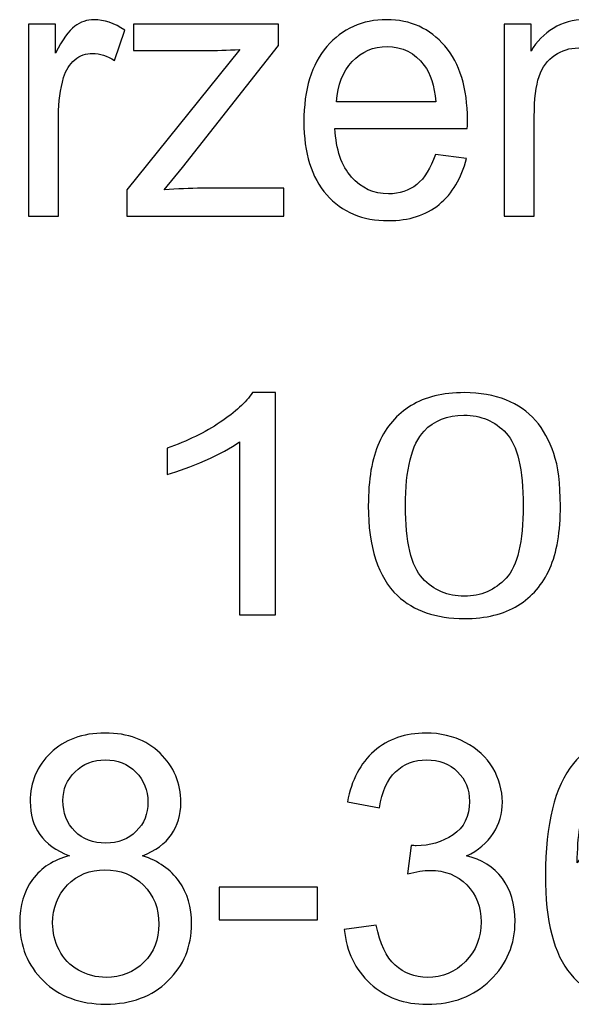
# Model space of a CAD drawing. Extents: x 5470850 to 5471103, y 5921888 to 5922012.
# Tile 8 of 43: x 5470912.51 to 5470914.54, y 5921999.73 to 5922003.35. Entities that reach past the tile are written whole.
import ezdxf

# ---------------------------------------------------------------- set-up
doc = ezdxf.new("R2010")
doc.units = 0
doc.layers.add('Warstwa 1', color=250, linetype='CONTINUOUS')

msp = doc.modelspace()

# ---------------------------------------------------------------- linework, layer by layer
at = {"layer": 'Warstwa 1', "color": 5}
for points, knots in [([(5470912.5474, 5922002.624), (5470912.5474, 5922002.624), (5470912.5474, 5922003.331), (5470912.5474, 5922003.331), (5470912.5474, 5922003.331), (5470912.5474, 5922003.331), (5470912.6468, 5922003.331), (5470912.6468, 5922003.331), (5470912.6468, 5922003.331), (5470912.6468, 5922003.331), (5470912.6468, 5922003.224), (5470912.6468, 5922003.224), (5470912.6468, 5922003.224), (5470912.6722, 5922003.2739), (5470912.6957, 5922003.3071), (5470912.7173, 5922003.323), (5470912.7173, 5922003.323), (5470912.7387, 5922003.3389), (5470912.7624, 5922003.3471), (5470912.7882, 5922003.3471), (5470912.7882, 5922003.3471), (5470912.8255, 5922003.3471), (5470912.8633, 5922003.3342), (5470912.9018, 5922003.3085), (5470912.9018, 5922003.3085), (5470912.9018, 5922003.3085), (5470912.8637, 5922003.1971), (5470912.8637, 5922003.1971), (5470912.8637, 5922003.1971), (5470912.8368, 5922003.2146), (5470912.8098, 5922003.2233), (5470912.7827, 5922003.2233), (5470912.7827, 5922003.2233), (5470912.7584, 5922003.2233), (5470912.7368, 5922003.2153), (5470912.7175, 5922003.1997), (5470912.7175, 5922003.1997), (5470912.6982, 5922003.1837), (5470912.6845, 5922003.1619), (5470912.6764, 5922003.134), (5470912.6764, 5922003.134), (5470912.664, 5922003.0914), (5470912.6579, 5922003.0449), (5470912.6579, 5922002.9942), (5470912.6579, 5922002.9942), (5470912.6579, 5922002.9942), (5470912.6579, 5922002.624), (5470912.6579, 5922002.624), (5470912.6579, 5922002.624), (5470912.6579, 5922002.624), (5470912.5474, 5922002.624), (5470912.5474, 5922002.624)], [0, 0, 0, 0, 0.076923, 0.076923, 0.076923, 0.076923, 0.153846, 0.153846, 0.153846, 0.153846, 0.230769, 0.230769, 0.230769, 0.230769, 0.307692, 0.307692, 0.307692, 0.307692, 0.384615, 0.384615, 0.384615, 0.384615, 0.461538, 0.461538, 0.461538, 0.461538, 0.538462, 0.538462, 0.538462, 0.538462, 0.615385, 0.615385, 0.615385, 0.615385, 0.692308, 0.692308, 0.692308, 0.692308, 0.769231, 0.769231, 0.769231, 0.769231, 0.846154, 0.846154, 0.846154, 0.846154, 0.923077, 0.923077, 0.923077, 0.923077, 1, 1, 1, 1]), ([(5470912.9092, 5922002.624), (5470912.9092, 5922002.624), (5470912.9092, 5922002.7212), (5470912.9092, 5922002.7212), (5470912.9092, 5922002.7212), (5470912.9092, 5922002.7212), (5470913.3247, 5922003.2378), (5470913.3247, 5922003.2378), (5470913.3247, 5922003.2378), (5470913.2776, 5922003.2351), (5470913.236, 5922003.2339), (5470913.2, 5922003.2339), (5470913.2, 5922003.2339), (5470913.2, 5922003.2339), (5470912.9338, 5922003.2339), (5470912.9338, 5922003.2339), (5470912.9338, 5922003.2339), (5470912.9338, 5922003.2339), (5470912.9338, 5922003.331), (5470912.9338, 5922003.331), (5470912.9338, 5922003.331), (5470912.9338, 5922003.331), (5470913.4672, 5922003.331), (5470913.4672, 5922003.331), (5470913.4672, 5922003.331), (5470913.4672, 5922003.331), (5470913.4672, 5922003.2519), (5470913.4672, 5922003.2519), (5470913.4672, 5922003.2519), (5470913.4672, 5922003.2519), (5470913.1139, 5922002.8031), (5470913.1139, 5922002.8031), (5470913.1139, 5922002.8031), (5470913.1139, 5922002.8031), (5470913.0458, 5922002.7212), (5470913.0458, 5922002.7212), (5470913.0458, 5922002.7212), (5470913.0953, 5922002.7251), (5470913.1418, 5922002.7272), (5470913.1853, 5922002.7272), (5470913.1853, 5922002.7272), (5470913.1853, 5922002.7272), (5470913.4869, 5922002.7272), (5470913.4869, 5922002.7272), (5470913.4869, 5922002.7272), (5470913.4869, 5922002.7272), (5470913.4869, 5922002.624), (5470913.4869, 5922002.624), (5470913.4869, 5922002.624), (5470913.4869, 5922002.624), (5470912.9092, 5922002.624), (5470912.9092, 5922002.624)], [0, 0, 0, 0, 0.076923, 0.076923, 0.076923, 0.076923, 0.153846, 0.153846, 0.153846, 0.153846, 0.230769, 0.230769, 0.230769, 0.230769, 0.307692, 0.307692, 0.307692, 0.307692, 0.384615, 0.384615, 0.384615, 0.384615, 0.461538, 0.461538, 0.461538, 0.461538, 0.538462, 0.538462, 0.538462, 0.538462, 0.615385, 0.615385, 0.615385, 0.615385, 0.692308, 0.692308, 0.692308, 0.692308, 0.769231, 0.769231, 0.769231, 0.769231, 0.846154, 0.846154, 0.846154, 0.846154, 0.923077, 0.923077, 0.923077, 0.923077, 1, 1, 1, 1]), ([(5470914.0436, 5922002.8517), (5470914.0436, 5922002.8517), (5470914.1579, 5922002.8364), (5470914.1579, 5922002.8364), (5470914.1579, 5922002.8364), (5470914.1398, 5922002.7639), (5470914.1064, 5922002.7078), (5470914.0578, 5922002.6678), (5470914.0578, 5922002.6678), (5470914.0089, 5922002.6281), (5470913.9466, 5922002.6081), (5470913.8709, 5922002.6081), (5470913.8709, 5922002.6081), (5470913.7755, 5922002.6081), (5470913.6997, 5922002.6399), (5470913.644, 5922002.7035), (5470913.644, 5922002.7035), (5470913.5879, 5922002.7672), (5470913.5601, 5922002.8565), (5470913.5601, 5922002.9715), (5470913.5601, 5922002.9715), (5470913.5601, 5922003.0906), (5470913.5884, 5922003.1828), (5470913.6448, 5922003.2485), (5470913.6448, 5922003.2485), (5470913.7014, 5922003.3142), (5470913.7746, 5922003.3471), (5470913.8648, 5922003.3471), (5470913.8648, 5922003.3471), (5470913.9521, 5922003.3471), (5470914.0234, 5922003.3149), (5470914.0786, 5922003.2505), (5470914.0786, 5922003.2505), (5470914.134, 5922003.1862), (5470914.1616, 5922003.0955), (5470914.1616, 5922002.979), (5470914.1616, 5922002.979), (5470914.1616, 5922002.9717), (5470914.1615, 5922002.961), (5470914.161, 5922002.9469), (5470914.161, 5922002.9469), (5470914.161, 5922002.9469), (5470913.6744, 5922002.9469), (5470913.6744, 5922002.9469), (5470913.6744, 5922002.9469), (5470913.6784, 5922002.8692), (5470913.6987, 5922002.8096), (5470913.7352, 5922002.7685), (5470913.7352, 5922002.7685), (5470913.7717, 5922002.7272), (5470913.817, 5922002.7065), (5470913.8715, 5922002.7065), (5470913.8715, 5922002.7065), (5470913.912, 5922002.7065), (5470913.9466, 5922002.7181), (5470913.9754, 5922002.7412), (5470913.9754, 5922002.7412), (5470914.0041, 5922002.7642), (5470914.0268, 5922002.801), (5470914.0436, 5922002.8517)], [0, 0, 0, 0, 0.066667, 0.066667, 0.066667, 0.066667, 0.133333, 0.133333, 0.133333, 0.133333, 0.2, 0.2, 0.2, 0.2, 0.266667, 0.266667, 0.266667, 0.266667, 0.333333, 0.333333, 0.333333, 0.333333, 0.4, 0.4, 0.4, 0.4, 0.466667, 0.466667, 0.466667, 0.466667, 0.533333, 0.533333, 0.533333, 0.533333, 0.6, 0.6, 0.6, 0.6, 0.666667, 0.666667, 0.666667, 0.666667, 0.733333, 0.733333, 0.733333, 0.733333, 0.8, 0.8, 0.8, 0.8, 0.866667, 0.866667, 0.866667, 0.866667, 0.933333, 0.933333, 0.933333, 0.933333, 1, 1, 1, 1]), ([(5470914.2969, 5922002.624), (5470914.2969, 5922002.624), (5470914.2969, 5922003.331), (5470914.2969, 5922003.331), (5470914.2969, 5922003.331), (5470914.2969, 5922003.331), (5470914.3957, 5922003.331), (5470914.3957, 5922003.331), (5470914.3957, 5922003.331), (5470914.3957, 5922003.331), (5470914.3957, 5922003.2319), (5470914.3957, 5922003.2319), (5470914.3957, 5922003.2319), (5470914.4163, 5922003.2664), (5470914.4435, 5922003.2944), (5470914.4775, 5922003.3153), (5470914.4775, 5922003.3153), (5470914.5115, 5922003.3365), (5470914.5503, 5922003.3471), (5470914.5937, 5922003.3471), (5470914.5937, 5922003.3471), (5470914.6419, 5922003.3471), (5470914.6816, 5922003.3362), (5470914.7124, 5922003.3144), (5470914.7124, 5922003.3144), (5470914.7435, 5922003.2926), (5470914.7653, 5922003.2624), (5470914.7779, 5922003.2233), (5470914.7779, 5922003.2233), (5470914.8297, 5922003.3058), (5470914.8968, 5922003.3471), (5470914.9795, 5922003.3471), (5470914.9795, 5922003.3471), (5470915.0443, 5922003.3471), (5470915.094, 5922003.3276), (5470915.1288, 5922003.2887), (5470915.1288, 5922003.2887), (5470915.1637, 5922003.2499), (5470915.181, 5922003.1901), (5470915.181, 5922003.1094), (5470915.181, 5922003.1094), (5470915.181, 5922003.1094), (5470915.181, 5922002.624), (5470915.181, 5922002.624), (5470915.181, 5922002.624), (5470915.181, 5922002.624), (5470915.0711, 5922002.624), (5470915.0711, 5922002.624), (5470915.0711, 5922002.624), (5470915.0711, 5922002.624), (5470915.0711, 5922003.0694), (5470915.0711, 5922003.0694), (5470915.0711, 5922003.0694), (5470915.0711, 5922003.1174), (5470915.0675, 5922003.1519), (5470915.0604, 5922003.173), (5470915.0604, 5922003.173), (5470915.0531, 5922003.194), (5470915.0401, 5922003.211), (5470915.0214, 5922003.224), (5470915.0214, 5922003.224), (5470915.0025, 5922003.2367), (5470914.9803, 5922003.2433), (5470914.955, 5922003.2433), (5470914.955, 5922003.2433), (5470914.909, 5922003.2433), (5470914.871, 5922003.2267), (5470914.8406, 5922003.1935), (5470914.8406, 5922003.1935), (5470914.8104, 5922003.1605), (5470914.7951, 5922003.1076), (5470914.7951, 5922003.0348), (5470914.7951, 5922003.0348), (5470914.7951, 5922003.0348), (5470914.7951, 5922002.624), (5470914.7951, 5922002.624), (5470914.7951, 5922002.624), (5470914.7951, 5922002.624), (5470914.6846, 5922002.624), (5470914.6846, 5922002.624), (5470914.6846, 5922002.624), (5470914.6846, 5922002.624), (5470914.6846, 5922003.0833), (5470914.6846, 5922003.0833), (5470914.6846, 5922003.0833), (5470914.6846, 5922003.1367), (5470914.6755, 5922003.1767), (5470914.6575, 5922003.2033), (5470914.6575, 5922003.2033), (5470914.6395, 5922003.2299), (5470914.6101, 5922003.2433), (5470914.569, 5922003.2433), (5470914.569, 5922003.2433), (5470914.5379, 5922003.2433), (5470914.5092, 5922003.2344), (5470914.4828, 5922003.2165), (5470914.4828, 5922003.2165), (5470914.4563, 5922003.1987), (5470914.437, 5922003.1728), (5470914.4253, 5922003.1387), (5470914.4253, 5922003.1387), (5470914.4134, 5922003.1044), (5470914.4075, 5922003.0551), (5470914.4075, 5922002.9908), (5470914.4075, 5922002.9908), (5470914.4075, 5922002.9908), (5470914.4075, 5922002.624), (5470914.4075, 5922002.624), (5470914.4075, 5922002.624), (5470914.4075, 5922002.624), (5470914.2969, 5922002.624), (5470914.2969, 5922002.624)], [0, 0, 0, 0, 0.035714, 0.035714, 0.035714, 0.035714, 0.071429, 0.071429, 0.071429, 0.071429, 0.107143, 0.107143, 0.107143, 0.107143, 0.142857, 0.142857, 0.142857, 0.142857, 0.178571, 0.178571, 0.178571, 0.178571, 0.214286, 0.214286, 0.214286, 0.214286, 0.25, 0.25, 0.25, 0.25, 0.285714, 0.285714, 0.285714, 0.285714, 0.321429, 0.321429, 0.321429, 0.321429, 0.357143, 0.357143, 0.357143, 0.357143, 0.392857, 0.392857, 0.392857, 0.392857, 0.428571, 0.428571, 0.428571, 0.428571, 0.464286, 0.464286, 0.464286, 0.464286, 0.5, 0.5, 0.5, 0.5, 0.535714, 0.535714, 0.535714, 0.535714, 0.571429, 0.571429, 0.571429, 0.571429, 0.607143, 0.607143, 0.607143, 0.607143, 0.642857, 0.642857, 0.642857, 0.642857, 0.678571, 0.678571, 0.678571, 0.678571, 0.714286, 0.714286, 0.714286, 0.714286, 0.75, 0.75, 0.75, 0.75, 0.785714, 0.785714, 0.785714, 0.785714, 0.821429, 0.821429, 0.821429, 0.821429, 0.857143, 0.857143, 0.857143, 0.857143, 0.892857, 0.892857, 0.892857, 0.892857, 0.928571, 0.928571, 0.928571, 0.928571, 0.964286, 0.964286, 0.964286, 0.964286, 1, 1, 1, 1]), ([(5470913.6804, 5922003.0456), (5470913.6804, 5922003.0456), (5470914.0448, 5922003.0456), (5470914.0448, 5922003.0456), (5470914.0448, 5922003.0456), (5470914.04, 5922003.1049), (5470914.0259, 5922003.1496), (5470914.0031, 5922003.1792), (5470914.0031, 5922003.1792), (5470913.9678, 5922003.2253), (5470913.9221, 5922003.2485), (5470913.8661, 5922003.2485), (5470913.8661, 5922003.2485), (5470913.8153, 5922003.2485), (5470913.7726, 5922003.2301), (5470913.7379, 5922003.1933), (5470913.7379, 5922003.1933), (5470913.7033, 5922003.1564), (5470913.6842, 5922003.1072), (5470913.6804, 5922003.0456)], [0, 0, 0, 0, 0.2, 0.2, 0.2, 0.2, 0.4, 0.4, 0.4, 0.4, 0.6, 0.6, 0.6, 0.6, 0.8, 0.8, 0.8, 0.8, 1, 1, 1, 1]), ([(5470913.4561, 5922001.1587), (5470913.4561, 5922001.1587), (5470913.3232, 5922001.1587), (5470913.3232, 5922001.1587), (5470913.3232, 5922001.1587), (5470913.3232, 5922001.1587), (5470913.3232, 5922001.7951), (5470913.3232, 5922001.7951), (5470913.3232, 5922001.7951), (5470913.2912, 5922001.7721), (5470913.2493, 5922001.7492), (5470913.1973, 5922001.7263), (5470913.1973, 5922001.7263), (5470913.1451, 5922001.7034), (5470913.0985, 5922001.6862), (5470913.0571, 5922001.6748), (5470913.0571, 5922001.6748), (5470913.0571, 5922001.6748), (5470913.0571, 5922001.7712), (5470913.0571, 5922001.7712), (5470913.0571, 5922001.7712), (5470913.1316, 5922001.7975), (5470913.1966, 5922001.8293), (5470913.2523, 5922001.8667), (5470913.2523, 5922001.8667), (5470913.3078, 5922001.9042), (5470913.3474, 5922001.9403), (5470913.3706, 5922001.9756), (5470913.3706, 5922001.9756), (5470913.3706, 5922001.9756), (5470913.4561, 5922001.9756), (5470913.4561, 5922001.9756), (5470913.4561, 5922001.9756), (5470913.4561, 5922001.9756), (5470913.4561, 5922001.1587), (5470913.4561, 5922001.1587)], [0, 0, 0, 0, 0.111111, 0.111111, 0.111111, 0.111111, 0.222222, 0.222222, 0.222222, 0.222222, 0.333333, 0.333333, 0.333333, 0.333333, 0.444444, 0.444444, 0.444444, 0.444444, 0.555556, 0.555556, 0.555556, 0.555556, 0.666667, 0.666667, 0.666667, 0.666667, 0.777778, 0.777778, 0.777778, 0.777778, 0.888889, 0.888889, 0.888889, 0.888889, 1, 1, 1, 1]), ([(5470913.797, 5922001.5599), (5470913.797, 5922001.6561), (5470913.8101, 5922001.7335), (5470913.8366, 5922001.792), (5470913.8366, 5922001.792), (5470913.8628, 5922001.8508), (5470913.9022, 5922001.896), (5470913.9541, 5922001.9278), (5470913.9541, 5922001.9278), (5470914.0061, 5922001.9597), (5470914.0714, 5922001.9756), (5470914.1502, 5922001.9756), (5470914.1502, 5922001.9756), (5470914.2084, 5922001.9756), (5470914.2593, 5922001.9666), (5470914.3032, 5922001.949), (5470914.3032, 5922001.949), (5470914.3471, 5922001.9316), (5470914.3832, 5922001.9062), (5470914.412, 5922001.8731), (5470914.412, 5922001.8731), (5470914.4405, 5922001.8399), (5470914.4629, 5922001.7996), (5470914.4791, 5922001.7521), (5470914.4791, 5922001.7521), (5470914.4955, 5922001.7045), (5470914.5035, 5922001.6405), (5470914.5035, 5922001.5599), (5470914.5035, 5922001.5599), (5470914.5035, 5922001.4644), (5470914.4904, 5922001.3875), (5470914.4645, 5922001.3288), (5470914.4645, 5922001.3288), (5470914.4382, 5922001.2701), (5470914.3991, 5922001.2248), (5470914.3471, 5922001.1928), (5470914.3471, 5922001.1928), (5470914.2952, 5922001.1608), (5470914.2296, 5922001.1449), (5470914.1502, 5922001.1449), (5470914.1502, 5922001.1449), (5470914.0457, 5922001.1449), (5470913.9637, 5922001.1729), (5470913.9042, 5922001.2292), (5470913.9042, 5922001.2292), (5470913.8328, 5922001.2968), (5470913.797, 5922001.4072), (5470913.797, 5922001.5599)], [0, 0, 0, 0, 0.083333, 0.083333, 0.083333, 0.083333, 0.166667, 0.166667, 0.166667, 0.166667, 0.25, 0.25, 0.25, 0.25, 0.333333, 0.333333, 0.333333, 0.333333, 0.416667, 0.416667, 0.416667, 0.416667, 0.5, 0.5, 0.5, 0.5, 0.583333, 0.583333, 0.583333, 0.583333, 0.666667, 0.666667, 0.666667, 0.666667, 0.75, 0.75, 0.75, 0.75, 0.833333, 0.833333, 0.833333, 0.833333, 0.916667, 0.916667, 0.916667, 0.916667, 1, 1, 1, 1]), ([(5470913.9337, 5922001.5599), (5470913.9337, 5922001.4263), (5470913.9546, 5922001.3375), (5470913.9963, 5922001.2932), (5470913.9963, 5922001.2932), (5470914.0379, 5922001.249), (5470914.0891, 5922001.2269), (5470914.1502, 5922001.2269), (5470914.1502, 5922001.2269), (5470914.2114, 5922001.2269), (5470914.2626, 5922001.2492), (5470914.3043, 5922001.2935), (5470914.3043, 5922001.2935), (5470914.3459, 5922001.3379), (5470914.3669, 5922001.4267), (5470914.3669, 5922001.5599), (5470914.3669, 5922001.5599), (5470914.3669, 5922001.6938), (5470914.3459, 5922001.7828), (5470914.3043, 5922001.8267), (5470914.3043, 5922001.8267), (5470914.2626, 5922001.8708), (5470914.2109, 5922001.8928), (5470914.1489, 5922001.8928), (5470914.1489, 5922001.8928), (5470914.0876, 5922001.8928), (5470914.0389, 5922001.8733), (5470914.0023, 5922001.8345), (5470914.0023, 5922001.8345), (5470913.9567, 5922001.785), (5470913.9337, 5922001.6933), (5470913.9337, 5922001.5599)], [0, 0, 0, 0, 0.125, 0.125, 0.125, 0.125, 0.25, 0.25, 0.25, 0.25, 0.375, 0.375, 0.375, 0.375, 0.5, 0.5, 0.5, 0.5, 0.625, 0.625, 0.625, 0.625, 0.75, 0.75, 0.75, 0.75, 0.875, 0.875, 0.875, 0.875, 1, 1, 1, 1]), ([(5470912.6976, 5922000.2728), (5470912.6487, 5922000.291), (5470912.6125, 5922000.3169), (5470912.5889, 5922000.3508), (5470912.5889, 5922000.3508), (5470912.5654, 5922000.3844), (5470912.5536, 5922000.4249), (5470912.5536, 5922000.4719), (5470912.5536, 5922000.4719), (5470912.5536, 5922000.543), (5470912.5786, 5922000.6026), (5470912.6289, 5922000.651), (5470912.6289, 5922000.651), (5470912.6791, 5922000.6994), (5470912.7457, 5922000.7237), (5470912.829, 5922000.7237), (5470912.829, 5922000.7237), (5470912.9128, 5922000.7237), (5470912.9802, 5922000.699), (5470913.0314, 5922000.6494), (5470913.0314, 5922000.6494), (5470913.0824, 5922000.5999), (5470913.1078, 5922000.5396), (5470913.1078, 5922000.4685), (5470913.1078, 5922000.4685), (5470913.1078, 5922000.4233), (5470913.0962, 5922000.384), (5470913.0729, 5922000.3503), (5470913.0729, 5922000.3503), (5470913.0495, 5922000.3169), (5470913.0142, 5922000.291), (5470912.9667, 5922000.2728), (5470912.9667, 5922000.2728), (5470913.0254, 5922000.2533), (5470913.0703, 5922000.2219), (5470913.1011, 5922000.1783), (5470913.1011, 5922000.1783), (5470913.1317, 5922000.1349), (5470913.1471, 5922000.0828), (5470913.1471, 5922000.0226), (5470913.1471, 5922000.0226), (5470913.1471, 5921999.939), (5470913.1181, 5921999.869), (5470913.0602, 5921999.8122), (5470913.0602, 5921999.8122), (5470913.0021, 5921999.7553), (5470912.9257, 5921999.7269), (5470912.831, 5921999.7269), (5470912.831, 5921999.7269), (5470912.7363, 5921999.7269), (5470912.6601, 5921999.7553), (5470912.602, 5921999.8124), (5470912.602, 5921999.8124), (5470912.544, 5921999.8694), (5470912.5149, 5921999.9406), (5470912.5149, 5922000.0258), (5470912.5149, 5922000.0258), (5470912.5149, 5922000.0892), (5470912.5308, 5922000.1424), (5470912.5625, 5922000.1853), (5470912.5625, 5922000.1853), (5470912.594, 5922000.2281), (5470912.6391, 5922000.2574), (5470912.6976, 5922000.2728)], [0, 0, 0, 0, 0.0625, 0.0625, 0.0625, 0.0625, 0.125, 0.125, 0.125, 0.125, 0.1875, 0.1875, 0.1875, 0.1875, 0.25, 0.25, 0.25, 0.25, 0.3125, 0.3125, 0.3125, 0.3125, 0.375, 0.375, 0.375, 0.375, 0.4375, 0.4375, 0.4375, 0.4375, 0.5, 0.5, 0.5, 0.5, 0.5625, 0.5625, 0.5625, 0.5625, 0.625, 0.625, 0.625, 0.625, 0.6875, 0.6875, 0.6875, 0.6875, 0.75, 0.75, 0.75, 0.75, 0.8125, 0.8125, 0.8125, 0.8125, 0.875, 0.875, 0.875, 0.875, 0.9375, 0.9375, 0.9375, 0.9375, 1, 1, 1, 1]), ([(5470913.7088, 5922000.0012), (5470913.7088, 5922000.0012), (5470913.8265, 5922000.0171), (5470913.8265, 5922000.0171), (5470913.8265, 5922000.0171), (5470913.8401, 5921999.9492), (5470913.8631, 5921999.9003), (5470913.8955, 5921999.8704), (5470913.8955, 5921999.8704), (5470913.9281, 5921999.8403), (5470913.9677, 5921999.8254), (5470914.0144, 5921999.8254), (5470914.0144, 5921999.8254), (5470914.0698, 5921999.8254), (5470914.1166, 5921999.8449), (5470914.1549, 5921999.884), (5470914.1549, 5921999.884), (5470914.1929, 5921999.9231), (5470914.212, 5921999.9715), (5470914.212, 5922000.0292), (5470914.212, 5922000.0292), (5470914.212, 5922000.0842), (5470914.1944, 5922000.1297), (5470914.1591, 5922000.1653), (5470914.1591, 5922000.1653), (5470914.1236, 5922000.201), (5470914.0787, 5922000.2189), (5470914.0242, 5922000.2189), (5470914.0242, 5922000.2189), (5470914.0019, 5922000.2189), (5470913.9741, 5922000.2144), (5470913.941, 5922000.2056), (5470913.941, 5922000.2056), (5470913.941, 5922000.2056), (5470913.9543, 5922000.3108), (5470913.9543, 5922000.3108), (5470913.9543, 5922000.3108), (5470913.9621, 5922000.3099), (5470913.9683, 5922000.3094), (5470913.9732, 5922000.3094), (5470913.9732, 5922000.3094), (5470914.0233, 5922000.3094), (5470914.0684, 5922000.3228), (5470914.1086, 5922000.3494), (5470914.1086, 5922000.3494), (5470914.1488, 5922000.376), (5470914.169, 5922000.4172), (5470914.169, 5922000.4726), (5470914.169, 5922000.4726), (5470914.169, 5922000.5165), (5470914.1542, 5922000.5531), (5470914.1249, 5922000.5817), (5470914.1249, 5922000.5817), (5470914.0957, 5922000.6106), (5470914.0579, 5922000.6251), (5470914.0117, 5922000.6251), (5470914.0117, 5922000.6251), (5470913.9659, 5922000.6251), (5470913.9277, 5922000.6103), (5470913.8973, 5922000.5812), (5470913.8973, 5922000.5812), (5470913.8667, 5922000.5519), (5470913.847, 5922000.5078), (5470913.8383, 5922000.4492), (5470913.8383, 5922000.4492), (5470913.8383, 5922000.4492), (5470913.7206, 5922000.4705), (5470913.7206, 5922000.4705), (5470913.7206, 5922000.4705), (5470913.7349, 5922000.551), (5470913.7677, 5922000.6133), (5470913.8187, 5922000.6574), (5470913.8187, 5922000.6574), (5470913.8698, 5922000.7015), (5470913.9332, 5922000.7237), (5470914.0092, 5922000.7237), (5470914.0092, 5922000.7237), (5470914.0615, 5922000.7237), (5470914.1097, 5922000.7122), (5470914.1537, 5922000.6894), (5470914.1537, 5922000.6894), (5470914.1978, 5922000.6665), (5470914.2315, 5922000.6353), (5470914.255, 5922000.5958), (5470914.255, 5922000.5958), (5470914.2782, 5922000.5562), (5470914.29, 5922000.5144), (5470914.29, 5922000.4699), (5470914.29, 5922000.4699), (5470914.29, 5922000.4278), (5470914.2789, 5922000.3894), (5470914.2565, 5922000.3547), (5470914.2565, 5922000.3547), (5470914.2342, 5922000.3201), (5470914.2013, 5922000.2926), (5470914.1578, 5922000.2721), (5470914.1578, 5922000.2721), (5470914.2145, 5922000.259), (5470914.2586, 5922000.2312), (5470914.29, 5922000.1892), (5470914.29, 5922000.1892), (5470914.3213, 5922000.1474), (5470914.3369, 5922000.0949), (5470914.3369, 5922000.0319), (5470914.3369, 5922000.0319), (5470914.3369, 5921999.9467), (5470914.3066, 5921999.8744), (5470914.2454, 5921999.8151), (5470914.2454, 5921999.8151), (5470914.1844, 5921999.7558), (5470914.1071, 5921999.7262), (5470914.0137, 5921999.7262), (5470914.0137, 5921999.7262), (5470913.9295, 5921999.7262), (5470913.8595, 5921999.7517), (5470913.8039, 5921999.8028), (5470913.8039, 5921999.8028), (5470913.7483, 5921999.8538), (5470913.7166, 5921999.9199), (5470913.7088, 5922000.0012)], [0, 0, 0, 0, 0.033333, 0.033333, 0.033333, 0.033333, 0.066667, 0.066667, 0.066667, 0.066667, 0.1, 0.1, 0.1, 0.1, 0.133333, 0.133333, 0.133333, 0.133333, 0.166667, 0.166667, 0.166667, 0.166667, 0.2, 0.2, 0.2, 0.2, 0.233333, 0.233333, 0.233333, 0.233333, 0.266667, 0.266667, 0.266667, 0.266667, 0.3, 0.3, 0.3, 0.3, 0.333333, 0.333333, 0.333333, 0.333333, 0.366667, 0.366667, 0.366667, 0.366667, 0.4, 0.4, 0.4, 0.4, 0.433333, 0.433333, 0.433333, 0.433333, 0.466667, 0.466667, 0.466667, 0.466667, 0.5, 0.5, 0.5, 0.5, 0.533333, 0.533333, 0.533333, 0.533333, 0.566667, 0.566667, 0.566667, 0.566667, 0.6, 0.6, 0.6, 0.6, 0.633333, 0.633333, 0.633333, 0.633333, 0.666667, 0.666667, 0.666667, 0.666667, 0.7, 0.7, 0.7, 0.7, 0.733333, 0.733333, 0.733333, 0.733333, 0.766667, 0.766667, 0.766667, 0.766667, 0.8, 0.8, 0.8, 0.8, 0.833333, 0.833333, 0.833333, 0.833333, 0.866667, 0.866667, 0.866667, 0.866667, 0.9, 0.9, 0.9, 0.9, 0.933333, 0.933333, 0.933333, 0.933333, 0.966667, 0.966667, 0.966667, 0.966667, 1, 1, 1, 1]), ([(5470915.0648, 5922000.4806), (5470915.0648, 5922000.4806), (5470914.9477, 5922000.4712), (5470914.9477, 5922000.4712), (5470914.9477, 5922000.4712), (5470914.9372, 5922000.5183), (5470914.9225, 5922000.5526), (5470914.9033, 5922000.5737), (5470914.9033, 5922000.5737), (5470914.8713, 5922000.608), (5470914.832, 5922000.6251), (5470914.7853, 5922000.6251), (5470914.7853, 5922000.6251), (5470914.7478, 5922000.6251), (5470914.7149, 5922000.6144), (5470914.6865, 5922000.5931), (5470914.6865, 5922000.5931), (5470914.6495, 5922000.5656), (5470914.6202, 5922000.5253), (5470914.5988, 5922000.4726), (5470914.5988, 5922000.4726), (5470914.5776, 5922000.4199), (5470914.5664, 5922000.3446), (5470914.5655, 5922000.2469), (5470914.5655, 5922000.2469), (5470914.5939, 5922000.2908), (5470914.6285, 5922000.3235), (5470914.6696, 5922000.3449), (5470914.6696, 5922000.3449), (5470914.7104, 5922000.366), (5470914.7536, 5922000.3767), (5470914.7985, 5922000.3767), (5470914.7985, 5922000.3767), (5470914.8772, 5922000.3767), (5470914.9439, 5922000.3474), (5470914.9991, 5922000.2885), (5470914.9991, 5922000.2885), (5470915.0543, 5922000.2297), (5470915.082, 5922000.1538), (5470915.082, 5922000.0606), (5470915.082, 5922000.0606), (5470915.082, 5921999.9992), (5470915.0688, 5921999.9424), (5470915.0429, 5921999.8897), (5470915.0429, 5921999.8897), (5470915.017, 5921999.8372), (5470914.9812, 5921999.7967), (5470914.9359, 5921999.7688), (5470914.9359, 5921999.7688), (5470914.8906, 5921999.7408), (5470914.8392, 5921999.7269), (5470914.7816, 5921999.7269), (5470914.7816, 5921999.7269), (5470914.6832, 5921999.7269), (5470914.6032, 5921999.7635), (5470914.5414, 5921999.8372), (5470914.5414, 5921999.8372), (5470914.4793, 5921999.9106), (5470914.4484, 5922000.0317), (5470914.4484, 5922000.2003), (5470914.4484, 5922000.2003), (5470914.4484, 5922000.3889), (5470914.4826, 5922000.526), (5470914.5512, 5922000.6117), (5470914.5512, 5922000.6117), (5470914.6108, 5922000.6862), (5470914.6913, 5922000.7237), (5470914.7927, 5922000.7237), (5470914.7927, 5922000.7237), (5470914.868, 5922000.7237), (5470914.9299, 5922000.7021), (5470914.9781, 5922000.659), (5470914.9781, 5922000.659), (5470915.0263, 5922000.616), (5470915.0552, 5922000.5565), (5470915.0648, 5922000.4806)], [0, 0, 0, 0, 0.052632, 0.052632, 0.052632, 0.052632, 0.105263, 0.105263, 0.105263, 0.105263, 0.157895, 0.157895, 0.157895, 0.157895, 0.210526, 0.210526, 0.210526, 0.210526, 0.263158, 0.263158, 0.263158, 0.263158, 0.315789, 0.315789, 0.315789, 0.315789, 0.368421, 0.368421, 0.368421, 0.368421, 0.421053, 0.421053, 0.421053, 0.421053, 0.473684, 0.473684, 0.473684, 0.473684, 0.526316, 0.526316, 0.526316, 0.526316, 0.578947, 0.578947, 0.578947, 0.578947, 0.631579, 0.631579, 0.631579, 0.631579, 0.684211, 0.684211, 0.684211, 0.684211, 0.736842, 0.736842, 0.736842, 0.736842, 0.789474, 0.789474, 0.789474, 0.789474, 0.842105, 0.842105, 0.842105, 0.842105, 0.894737, 0.894737, 0.894737, 0.894737, 0.947368, 0.947368, 0.947368, 0.947368, 1, 1, 1, 1]), ([(5470912.674, 5922000.476), (5470912.674, 5922000.4299), (5470912.6887, 5922000.3922), (5470912.7177, 5922000.3628), (5470912.7177, 5922000.3628), (5470912.747, 5922000.3335), (5470912.785, 5922000.3188), (5470912.8317, 5922000.3188), (5470912.8317, 5922000.3188), (5470912.877, 5922000.3188), (5470912.9143, 5922000.3333), (5470912.9434, 5922000.3624), (5470912.9434, 5922000.3624), (5470912.9724, 5922000.3915), (5470912.9867, 5922000.4271), (5470912.9867, 5922000.4692), (5470912.9867, 5922000.4692), (5470912.9867, 5922000.5133), (5470912.972, 5922000.5501), (5470912.9421, 5922000.5801), (5470912.9421, 5922000.5801), (5470912.9121, 5922000.6101), (5470912.875, 5922000.6251), (5470912.8304, 5922000.6251), (5470912.8304, 5922000.6251), (5470912.7854, 5922000.6251), (5470912.7482, 5922000.6103), (5470912.7184, 5922000.5812), (5470912.7184, 5922000.5812), (5470912.6887, 5922000.5519), (5470912.674, 5922000.5167), (5470912.674, 5922000.476)], [0, 0, 0, 0, 0.125, 0.125, 0.125, 0.125, 0.25, 0.25, 0.25, 0.25, 0.375, 0.375, 0.375, 0.375, 0.5, 0.5, 0.5, 0.5, 0.625, 0.625, 0.625, 0.625, 0.75, 0.75, 0.75, 0.75, 0.875, 0.875, 0.875, 0.875, 1, 1, 1, 1]), ([(5470912.636, 5922000.0251), (5470912.636, 5921999.991), (5470912.644, 5921999.9578), (5470912.6599, 5921999.926), (5470912.6599, 5921999.926), (5470912.6758, 5921999.894), (5470912.6994, 5921999.8692), (5470912.7309, 5921999.8517), (5470912.7309, 5921999.8517), (5470912.7625, 5921999.8342), (5470912.7962, 5921999.8254), (5470912.8324, 5921999.8254), (5470912.8324, 5921999.8254), (5470912.8886, 5921999.8254), (5470912.9351, 5921999.8437), (5470912.9718, 5921999.8808), (5470912.9718, 5921999.8808), (5470913.0084, 5921999.9176), (5470913.0267, 5921999.9644), (5470913.0267, 5922000.0212), (5470913.0267, 5922000.0212), (5470913.0267, 5922000.079), (5470913.0079, 5922000.1267), (5470912.9702, 5922000.1644), (5470912.9702, 5922000.1644), (5470912.9324, 5922000.2022), (5470912.8851, 5922000.221), (5470912.8284, 5922000.221), (5470912.8284, 5922000.221), (5470912.7729, 5922000.221), (5470912.7272, 5922000.2024), (5470912.6907, 5922000.1651), (5470912.6907, 5922000.1651), (5470912.6543, 5922000.1276), (5470912.636, 5922000.081), (5470912.636, 5922000.0251)], [0, 0, 0, 0, 0.111111, 0.111111, 0.111111, 0.111111, 0.222222, 0.222222, 0.222222, 0.222222, 0.333333, 0.333333, 0.333333, 0.333333, 0.444444, 0.444444, 0.444444, 0.444444, 0.555556, 0.555556, 0.555556, 0.555556, 0.666667, 0.666667, 0.666667, 0.666667, 0.777778, 0.777778, 0.777778, 0.777778, 0.888889, 0.888889, 0.888889, 0.888889, 1, 1, 1, 1]), ([(5470913.2485, 5922000.0365), (5470913.2485, 5922000.0365), (5470913.2485, 5922000.1569), (5470913.2485, 5922000.1569), (5470913.2485, 5922000.1569), (5470913.2485, 5922000.1569), (5470913.6107, 5922000.1569), (5470913.6107, 5922000.1569), (5470913.6107, 5922000.1569), (5470913.6107, 5922000.1569), (5470913.6107, 5922000.0365), (5470913.6107, 5922000.0365), (5470913.6107, 5922000.0365), (5470913.6107, 5922000.0365), (5470913.2485, 5922000.0365), (5470913.2485, 5922000.0365)], [0, 0, 0, 0, 0.25, 0.25, 0.25, 0.25, 0.5, 0.5, 0.5, 0.5, 0.75, 0.75, 0.75, 0.75, 1, 1, 1, 1])]:
    msp.add_open_spline(points, degree=3, knots=knots, dxfattribs=at)

doc.saveas('drawing.dxf')
